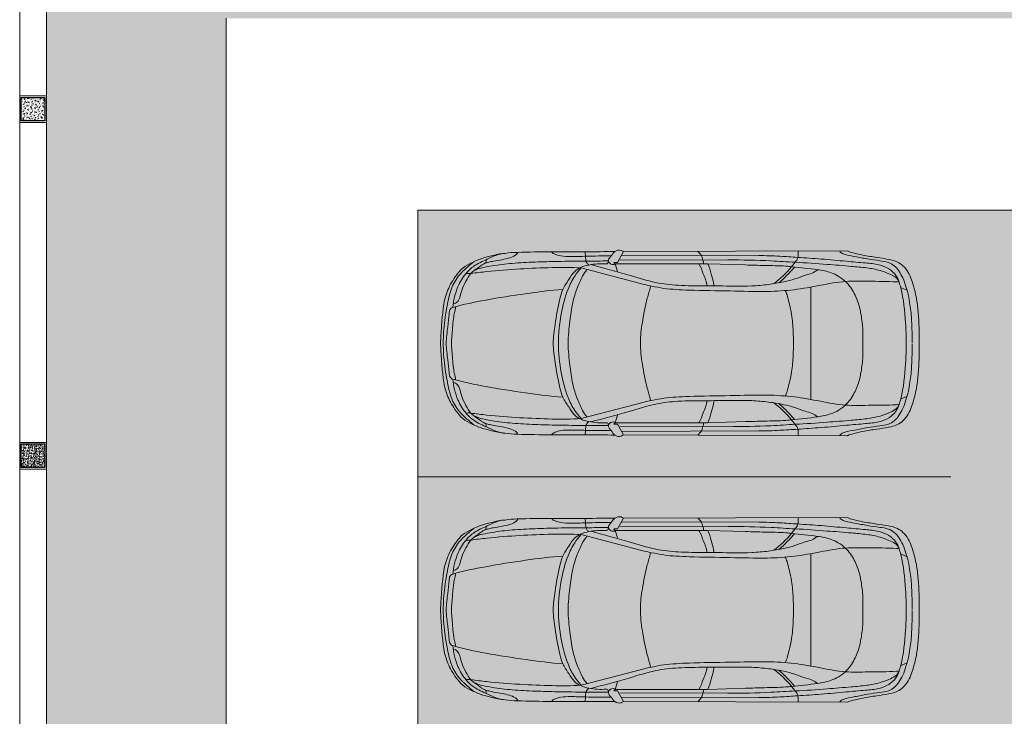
# Model space of a CAD drawing. Header units: millimetres. Extents: x -1567 to 968, y -503 to 481.
# Tile 116 of 145: x -498.28 to -489.05, y -130.42 to -123.89. Entities that reach past the tile are written whole.
import ezdxf

# ---------------------------------------------------------------- set-up
doc = ezdxf.new("R2010")
doc.units = ezdxf.units.MM
doc.linetypes.add('HIDDEN', pattern=[0.375, 0.25, -0.125])
doc.layers.get('0').update_dxf_attribs({"lineweight": 0})
for name, color, linetype, lineweight in [('.', 7, 'Continuous', 0), ('0_COLUMNA ACHURADO', 1, 'Continuous', 30), ('MOBILIARIOS', 157, 'Continuous', 0), ('vegetacion', 66, 'Continuous', 0)]:
    doc.layers.add(name, color=color, linetype=linetype, lineweight=lineweight)
doc.layers.add('250', color=250, linetype='Continuous')
doc.layers.add('251', color=251, linetype='Continuous')
doc.layers.add('Hatch Jardin', color=64, linetype='Continuous', lineweight=0, true_color=0x729900)

# ---------------------------------------------------------------- blocks, each defined once
blk = doc.blocks.new('AUTO')
at = {"layer": 'MOBILIARIOS'}
for p, q in [((1286.412, 1356.3431), (1284.3092, 1356.3505)), ((1286.4265, 1356.31), (1285.1417, 1356.3063)), ((1286.4664, 1356.2426), (1286.412, 1356.3431)), ((1285.623, 1356.2291), (1285.2647, 1356.2181)), ((1286.4446, 1356.2622), (1285.4312, 1356.2659)), ((1286.488, 1356.2291), (1285.623, 1356.2291)), ((1286.809, 1356.1903), (1286.2165, 1356.0355)), ((1286.5012, 1356.2426), (1286.4664, 1356.2426)), ((1286.4664, 1356.1586), (1286.488, 1356.2291)), ((1286.488, 1356.2291), (1286.5012, 1356.2426)), ((1283.8111, 1356.0086), (1283.7491, 1355.981)), ((1284.6518, 1356.0117), (1284.6517, 1355.4536)), ((1284.6518, 1354.9562), (1284.6517, 1355.5144)), ((1283.8111, 1354.9593), (1283.7491, 1354.9869)), ((1286.809, 1354.7776), (1286.2165, 1354.9325)), ((1286.4664, 1354.8093), (1286.488, 1354.7388)), ((1285.623, 1354.7388), (1285.2647, 1354.7498)), ((1286.4446, 1354.7057), (1285.4312, 1354.702)), ((1286.488, 1354.7388), (1285.623, 1354.7388)), ((1286.4664, 1354.7253), (1286.412, 1354.6248)), ((1286.5012, 1354.7253), (1286.4664, 1354.7253)), ((1286.488, 1354.7388), (1286.5012, 1354.7253)), ((1286.412, 1354.6248), (1284.3092, 1354.6174)), ((1286.4265, 1354.6579), (1285.1417, 1354.6616))]:
    blk.add_line(p, q, dxfattribs=at)
for points, knots in [([(1284.3092, 1356.3505), (1284.2932, 1356.3403), (1284.2435, 1356.3288), (1284.1531, 1356.3058), (1284.0413, 1356.291), (1283.9326, 1356.2733), (1283.8457, 1356.2549), (1283.7824, 1356.2087), (1283.7363, 1356.1509), (1283.6989, 1356.0593), (1283.6685, 1355.9472), (1283.6507, 1355.844), (1283.648, 1355.7857), (1283.647, 1355.7721)], [0, 0, 0, 0, 0.056668, 0.14946, 0.28161, 0.392935, 0.481686, 0.542967, 0.622845, 0.69797, 0.833643, 0.965665, 1.00577, 1.00577, 1.00577, 1.00577]), ([(1284.381, 1356.3474), (1284.3779, 1356.3407), (1284.3622, 1356.3277), (1284.3149, 1356.3092), (1284.2317, 1356.2972), (1284.1235, 1356.2738), (1284.0184, 1356.2593), (1283.9306, 1356.2489), (1283.8677, 1356.2138), (1283.8243, 1356.1603), (1283.7865, 1356.0944), (1283.7611, 1356.0182), (1283.7368, 1355.9349), (1283.7284, 1355.8775), (1283.7245, 1355.8458)], [0, 0, 0, 0, 0.0219205, 0.0572122, 0.1522539, 0.2718866, 0.3894011, 0.4710097, 0.5346344, 0.5986698, 0.6733118, 0.758696, 0.8351341, 0.9293726, 0.9293726, 0.9293726, 0.9293726]), ([(1285.1417, 1356.3063), (1285.0754, 1356.3062), (1284.9543, 1356.3018), (1284.7589, 1356.2882), (1284.5511, 1356.2749), (1284.3382, 1356.2542), (1284.1584, 1356.2387), (1284.0225, 1356.2273), (1283.9228, 1356.1887), (1283.8546, 1356.1301), (1283.8258, 1356.0626), (1283.7846, 1355.9159), (1283.7645, 1355.7218), (1283.7589, 1355.5474), (1283.7589, 1355.484)], [0, 0, 0, 0, 0.198873, 0.363323, 0.587433, 0.823543, 1.004622, 1.129816, 1.230113, 1.320655, 1.388577, 1.443334, 1.771447, 1.958652, 1.958652, 1.958652, 1.958652]), ([(1284.7699, 1356.35), (1284.7715, 1356.3298), (1284.7656, 1356.2888), (1284.8023, 1356.2421), (1284.871, 1356.1548), (1284.9393, 1356.0868), (1285.0012, 1356.0427)], [0, 0, 0, 0, 0.0597371, 0.1139981, 0.1672498, 0.3938869, 0.3938869, 0.3938869, 0.3938869]), ([(1285.7117, 1356.3456), (1285.7014, 1356.3338), (1285.6791, 1356.3094), (1285.6652, 1356.2682), (1285.6583, 1356.2396), (1285.6584, 1356.2267)], [1.808086, 1.808086, 1.808086, 1.808086, 2.918874, 4.131288, 5.10151, 5.10151, 5.10151, 5.10151]), ([(1286.412, 1356.3431), (1286.4187, 1356.3482), (1286.4431, 1356.3636), (1286.4977, 1356.3518), (1286.5208, 1356.3021), (1286.5647, 1356.2629), (1286.5322, 1356.2208), (1286.4985, 1356.2188), (1286.488, 1356.2291)], [0, 0, 0, 0, 0.024864, 0.0846267, 0.1362471, 0.1900683, 0.2245199, 0.2681841, 0.2681841, 0.2681841, 0.2681841]), ([(1287.5218, 1356.3263), (1287.4842, 1356.3339), (1287.3379, 1356.3398), (1287.087, 1356.3427), (1286.7819, 1356.3405), (1286.5844, 1356.3437), (1286.4926, 1356.3442)], [0, 0, 0, 0, 0.114897, 0.437061, 0.754269, 1.029686, 1.029686, 1.029686, 1.029686]), ([(1287.0827, 1356.3397), (1287.0778, 1356.3284), (1287.0454, 1356.3147), (1286.9877, 1356.2982), (1286.8887, 1356.2962), (1286.7317, 1356.3019), (1286.6047, 1356.303), (1286.5249, 1356.3033)], [0, 0, 0, 0, 0.0364992, 0.0923739, 0.1867837, 0.3273982, 0.5667068, 0.5667068, 0.5667068, 0.5667068]), ([(1286.7695, 1356.3428), (1286.7693, 1356.3234), (1286.7663, 1356.2893), (1286.7624, 1356.2411), (1286.743, 1356.2241), (1286.7354, 1356.2178)], [0, 0, 0, 0, 1.462159, 2.651105, 3.386321, 3.386321, 3.386321, 3.386321]), ([(1287.4037, 1356.3371), (1287.4055, 1356.3255), (1287.4319, 1356.3005), (1287.4833, 1356.2824), (1287.5528, 1356.266), (1287.6179, 1356.2576), (1287.6712, 1356.2453), (1287.6977, 1356.2379), (1287.7095, 1356.2347)], [0, 0, 0, 0, 0.034703, 0.0959761, 0.1659336, 0.2471559, 0.2929944, 0.3295918, 0.3295918, 0.3295918, 0.3295918]), ([(1288.1264, 1355.484), (1288.1264, 1355.5383), (1288.1108, 1355.6992), (1288.1008, 1355.9203), (1288.0056, 1356.087), (1287.9372, 1356.1795), (1287.8529, 1356.2336), (1287.7564, 1356.2769), (1287.6433, 1356.3053), (1287.565, 1356.3255), (1287.5218, 1356.3263)], [0, 0, 0, 0, 0.16039, 0.479033, 0.632967, 0.722015, 0.817474, 0.927562, 1.03733, 1.167094, 1.167094, 1.167094, 1.167094]), ([(1287.5218, 1356.3263), (1287.5808, 1356.3251), (1287.6779, 1356.2752), (1287.8056, 1356.2212), (1287.9009, 1356.1318), (1287.9791, 1356.0011), (1288.0046, 1355.8858), (1288.0127, 1355.8193)], [0, 0, 0, 0, 0.1772572, 0.3124951, 0.4151678, 0.5597243, 0.7575412, 0.7575412, 0.7575412, 0.7575412]), ([(1284.4998, 1356.2226), (1284.4239, 1356.2197), (1284.3001, 1356.2074), (1284.1349, 1356.1938), (1284.0147, 1356.173), (1283.9141, 1356.1333), (1283.8359, 1356.0986), (1283.8256, 1356.0581)], [0, 0, 0, 0, 0.2277977, 0.3719478, 0.4996814, 0.5863441, 0.709615, 0.709615, 0.709615, 0.709615]), ([(1285.2647, 1356.2181), (1285.2053, 1356.2179), (1285.0792, 1356.2114), (1284.935, 1356.2126), (1284.7698, 1356.1947), (1284.628, 1356.1812), (1284.5031, 1356.16), (1284.4623, 1356.1438)], [0, 0, 0, 0, 0.1783018, 0.3787173, 0.431954, 0.6762374, 0.8077184, 0.8077184, 0.8077184, 0.8077184]), ([(1285.4312, 1356.2659), (1285.2964, 1356.2658), (1285.0852, 1356.262), (1284.775, 1356.2413), (1284.5989, 1356.2338), (1284.4998, 1356.2226)], [0, 0, 0, 0, 0.4042759, 0.6333827, 0.9326252, 0.9326252, 0.9326252, 0.9326252]), ([(1284.5904, 1356.1737), (1284.6063, 1356.1614), (1284.642, 1356.1367), (1284.7182, 1356.1215), (1284.8029, 1356.0837), (1284.9185, 1356.0556), (1285.0538, 1356.0328), (1285.2595, 1356.0152), (1285.4999, 1356.0235), (1285.7296, 1356.0214), (1285.9255, 1356.0275), (1286.125, 1356.0488), (1286.3942, 1356.1365), (1286.5984, 1356.1895), (1286.7189, 1356.2213)], [0, 0, 0, 0, 0.05975, 0.126928, 0.230034, 0.336675, 0.482225, 0.641324, 0.954906, 1.203173, 1.330375, 1.542773, 1.802261, 2.175545, 2.175545, 2.175545, 2.175545]), ([(1284.8073, 1356.1977), (1284.823, 1356.1787), (1284.8695, 1356.1273), (1284.9197, 1356.0778), (1284.9549, 1356.0501)], [0, 0, 0, 0, 1.868162, 5.271297, 5.271297, 5.271297, 5.271297]), ([(1285.6186, 1356.229), (1285.6054, 1356.1983), (1285.5897, 1356.1377), (1285.5668, 1356.069), (1285.5631, 1356.0312), (1285.5625, 1356.022)], [0, 0, 0, 0, 2.528586, 4.711885, 5.408215, 5.408215, 5.408215, 5.408215]), ([(1285.7023, 1356.2293), (1285.6849, 1356.2004), (1285.6621, 1356.1295), (1285.631, 1356.0615), (1285.6248, 1356.0219)], [0, 0, 0, 0, 0.1000351, 0.2184418, 0.2184418, 0.2184418, 0.2184418]), ([(1287.8027, 1356.1681), (1287.7816, 1356.1824), (1287.726, 1356.1957), (1287.6104, 1356.2174), (1287.4461, 1356.2364), (1287.241, 1356.2463), (1287.0096, 1356.2528), (1286.7802, 1356.2548), (1286.6217, 1356.2553), (1286.5524, 1356.2562)], [0, 0, 0, 0, 0.076148, 0.165903, 0.355672, 0.569871, 0.782325, 1.050047, 1.257936, 1.257936, 1.257936, 1.257936]), ([(1286.5524, 1356.2562), (1286.5535, 1356.2486), (1286.5523, 1356.2326), (1286.5665, 1356.2293), (1286.5712, 1356.2284)], [0, 0, 0, 0, 0.02274132, 0.03717479, 0.03717479, 0.03717479, 0.03717479]), ([(1286.5712, 1356.2284), (1286.5986, 1356.2284), (1286.6538, 1356.231), (1286.7337, 1356.2194), (1286.8079, 1356.2016), (1286.877, 1356.1561), (1286.925, 1356.0773), (1286.9835, 1355.9963), (1287.0216, 1355.851), (1287.0503, 1355.6829), (1287.07, 1355.543), (1287.07, 1355.484)], [0, 0, 0, 0, 0.082256, 0.165174, 0.241383, 0.30939, 0.405348, 0.511507, 0.603349, 0.843635, 1.017671, 1.017671, 1.017671, 1.017671]), ([(1286.809, 1356.1903), (1286.8986, 1356.1966), (1287.0904, 1356.1954), (1287.3852, 1356.1831), (1287.6403, 1356.1639), (1287.7931, 1356.1449), (1287.8431, 1356.139)], [0, 0, 0, 0, 0.269375, 0.574535, 0.885339, 1.036319, 1.036319, 1.036319, 1.036319]), ([(1286.809, 1356.1903), (1286.8298, 1356.1661), (1286.8784, 1356.1049), (1286.9488, 1355.961), (1287.0022, 1355.7479), (1287.0208, 1355.5755), (1287.0208, 1355.484)], [0, 0, 0, 0, 0.0947759, 0.2311242, 0.4700259, 0.7400315, 0.7400315, 0.7400315, 0.7400315]), ([(1287.6996, 1356.2673), (1287.6979, 1356.2571), (1287.6994, 1356.2355), (1287.7266, 1356.2272), (1287.7582, 1356.2045), (1287.7984, 1356.1752), (1287.8548, 1356.1345), (1287.8893, 1356.0625), (1287.9302, 1355.9873), (1287.9425, 1355.9254), (1287.9563, 1355.8902), (1287.9692, 1355.8648), (1287.993, 1355.855), (1288.0078, 1355.8535)], [0, 0, 0, 0, 0.0304541, 0.0502818, 0.0786089, 0.1479133, 0.1986294, 0.2831705, 0.3780326, 0.4523267, 0.4667809, 0.4902599, 0.5347198, 0.5347198, 0.5347198, 0.5347198]), ([(1287.8157, 1356.2479), (1287.8439, 1356.2243), (1287.8963, 1356.1805), (1287.9776, 1356.0968), (1288.0415, 1355.9719), (1288.0664, 1355.8296), (1288.0938, 1355.6649), (1288.1012, 1355.5554), (1288.1012, 1355.484)], [0, 0, 0, 0, 0.1095129, 0.2035347, 0.3452507, 0.5161382, 0.6275464, 0.8383798, 0.8383798, 0.8383798, 0.8383798]), ([(1284.4623, 1356.1438), (1284.4393, 1356.1366), (1284.3916, 1356.1129), (1284.3097, 1356.0554), (1284.2423, 1355.9535), (1284.2012, 1355.8505), (1284.189, 1355.7876), (1284.186, 1355.7682)], [0, 0, 0, 0, 0.0720749, 0.1581284, 0.2958089, 0.4262456, 0.4842292, 0.4842292, 0.4842292, 0.4842292]), ([(1286.7536, 1356.1737), (1286.7691, 1356.1556), (1286.8047, 1356.1006), (1286.8494, 1355.9963), (1286.8936, 1355.8548), (1286.9152, 1355.68), (1286.9296, 1355.553), (1286.9296, 1355.484)], [0, 0, 0, 0, 0.0708922, 0.1925846, 0.3348457, 0.5072814, 0.7109928, 0.7109928, 0.7109928, 0.7109928]), ([(1286.2165, 1356.0355), (1286.1929, 1356.0293), (1286.1308, 1356.0181), (1286.032, 1355.9963), (1285.9145, 1355.9877), (1285.7074, 1355.9775), (1285.4217, 1355.9771), (1285.0936, 1355.9647), (1284.8102, 1355.9815), (1284.5676, 1356.0265), (1284.3373, 1356.0722), (1284.0975, 1356.0635), (1283.9301, 1356.0658), (1283.8336, 1356.0585), (1283.8256, 1356.0581)], [0, 0, 0, 0, 0.073325, 0.188896, 0.303039, 0.425821, 0.811242, 1.159737, 1.41058, 1.660623, 1.899627, 2.11145, 2.377727, 2.401703, 2.401703, 2.401703, 2.401703]), ([(1286.1568, 1356.0178), (1286.1659, 1355.9804), (1286.1995, 1355.8697), (1286.2334, 1355.6947), (1286.2521, 1355.5556), (1286.2521, 1355.4929)], [0, 0, 0, 0, 0.1139079, 0.3411539, 0.5260188, 0.5260188, 0.5260188, 0.5260188]), ([(1284.8948, 1355.9788), (1284.8855, 1355.9668), (1284.8732, 1355.9263), (1284.8545, 1355.8513), (1284.8284, 1355.7385), (1284.818, 1355.6115), (1284.8159, 1355.5216), (1284.8154, 1355.484)], [0, 0, 0, 0, 0.0451009, 0.1211996, 0.2308505, 0.385263, 0.4962083, 0.4962083, 0.4962083, 0.4962083]), ([(1288.0127, 1355.8193), (1287.9111, 1355.8492), (1287.6832, 1355.8955), (1287.3384, 1355.9493), (1287.0968, 1355.9813), (1286.98, 1355.9891)], [0, 0, 0, 0, 0.317374, 0.69576, 1.04714, 1.04714, 1.04714, 1.04714]), ([(1283.7245, 1355.8458), (1283.7144, 1355.7959), (1283.7048, 1355.6763), (1283.7023, 1355.5571), (1283.7023, 1355.4886)], [0, 0, 0, 0, 0.1502861, 0.3522699, 0.3522699, 0.3522699, 0.3522699]), ([(1287.9909, 1355.8237), (1287.9873, 1355.8224), (1287.9879, 1355.8039), (1287.9938, 1355.7789), (1288.0076, 1355.7225), (1288.0108, 1355.6695), (1288.0174, 1355.5851), (1288.024, 1355.5307), (1288.024, 1355.484)], [0, 0, 0, 0, 0.0114788, 0.0403472, 0.0875838, 0.1755608, 0.1991501, 0.3369659, 0.3369659, 0.3369659, 0.3369659]), ([(1288.0127, 1355.8193), (1288.0231, 1355.8176), (1288.0428, 1355.7982), (1288.0499, 1355.7328), (1288.0581, 1355.6279), (1288.073, 1355.5356), (1288.073, 1355.484)], [0, 0, 0, 0, 0.0314754, 0.0702057, 0.1915753, 0.3439346, 0.3439346, 0.3439346, 0.3439346]), ([(1284.186, 1355.7682), (1284.1765, 1355.7216), (1284.162, 1355.627), (1284.1659, 1355.5316), (1284.1666, 1355.484)], [0, 0, 0, 0, 0.140379, 0.2808468, 0.2808468, 0.2808468, 0.2808468]), ([(1283.7245, 1355.1221), (1283.7144, 1355.172), (1283.7048, 1355.2916), (1283.7023, 1355.4109), (1283.7023, 1355.4793)], [0, 0, 0, 0, 0.1502861, 0.3522699, 0.3522699, 0.3522699, 0.3522699]), ([(1285.1417, 1354.6616), (1285.0754, 1354.6617), (1284.9543, 1354.6661), (1284.7589, 1354.6798), (1284.5511, 1354.6931), (1284.3382, 1354.7137), (1284.1584, 1354.7293), (1284.0225, 1354.7406), (1283.9228, 1354.7792), (1283.8546, 1354.8379), (1283.8258, 1354.9053), (1283.7846, 1355.0521), (1283.7645, 1355.2461), (1283.7589, 1355.4205), (1283.7589, 1355.484)], [0, 0, 0, 0, 0.198873, 0.363323, 0.587433, 0.823543, 1.004622, 1.129816, 1.230113, 1.320655, 1.388577, 1.443334, 1.771447, 1.958652, 1.958652, 1.958652, 1.958652]), ([(1284.186, 1355.1997), (1284.1765, 1355.2463), (1284.162, 1355.3409), (1284.1659, 1355.4363), (1284.1666, 1355.484)], [0, 0, 0, 0, 0.140379, 0.2808468, 0.2808468, 0.2808468, 0.2808468]), ([(1284.8948, 1354.9891), (1284.8855, 1355.0011), (1284.8732, 1355.0416), (1284.8545, 1355.1166), (1284.8284, 1355.2294), (1284.818, 1355.3564), (1284.8159, 1355.4464), (1284.8154, 1355.484)], [0, 0, 0, 0, 0.0451009, 0.1211996, 0.2308505, 0.385263, 0.4962083, 0.4962083, 0.4962083, 0.4962083]), ([(1286.1568, 1354.9501), (1286.1659, 1354.9876), (1286.1994, 1355.0982), (1286.2354, 1355.279), (1286.2521, 1355.4243), (1286.2521, 1355.4929)], [0, 0, 0, 0, 0.1139079, 0.3411539, 0.543502, 0.543502, 0.543502, 0.543502]), ([(1286.5712, 1354.7395), (1286.5986, 1354.7395), (1286.6538, 1354.7369), (1286.7337, 1354.7486), (1286.8079, 1354.7663), (1286.877, 1354.8119), (1286.925, 1354.8906), (1286.9835, 1354.9716), (1287.0216, 1355.117), (1287.0503, 1355.285), (1287.07, 1355.425), (1287.07, 1355.484)], [0, 0, 0, 0, 0.082256, 0.165174, 0.241383, 0.30939, 0.405348, 0.511507, 0.603349, 0.843635, 1.017671, 1.017671, 1.017671, 1.017671]), ([(1286.7536, 1354.7942), (1286.7691, 1354.8124), (1286.8047, 1354.8673), (1286.8494, 1354.9716), (1286.8936, 1355.1132), (1286.9152, 1355.2879), (1286.9296, 1355.4149), (1286.9296, 1355.484)], [0, 0, 0, 0, 0.0708922, 0.1925846, 0.3348457, 0.5072814, 0.7109928, 0.7109928, 0.7109928, 0.7109928]), ([(1286.809, 1354.7776), (1286.8298, 1354.8018), (1286.8784, 1354.863), (1286.9488, 1355.0069), (1287.0022, 1355.22), (1287.0208, 1355.3924), (1287.0208, 1355.484)], [0, 0, 0, 0, 0.0947759, 0.2311242, 0.4700259, 0.7400315, 0.7400315, 0.7400315, 0.7400315]), ([(1288.1264, 1355.484), (1288.1264, 1355.4296), (1288.1108, 1355.2687), (1288.1008, 1355.0476), (1288.0056, 1354.8809), (1287.9372, 1354.7884), (1287.8529, 1354.7343), (1287.7564, 1354.691), (1287.6433, 1354.6626), (1287.565, 1354.6424), (1287.5218, 1354.6416)], [0, 0, 0, 0, 0.16039, 0.479033, 0.632967, 0.722015, 0.817474, 0.927562, 1.03733, 1.167094, 1.167094, 1.167094, 1.167094]), ([(1287.8157, 1354.7201), (1287.8439, 1354.7436), (1287.8963, 1354.7875), (1287.9776, 1354.8711), (1288.0415, 1354.996), (1288.0664, 1355.1383), (1288.0938, 1355.303), (1288.1012, 1355.4125), (1288.1012, 1355.484)], [0, 0, 0, 0, 0.1095129, 0.2035347, 0.3452507, 0.5161382, 0.6275464, 0.8383798, 0.8383798, 0.8383798, 0.8383798]), ([(1287.9909, 1355.1442), (1287.9873, 1355.1455), (1287.9879, 1355.164), (1287.9938, 1355.189), (1288.0076, 1355.2455), (1288.0108, 1355.2984), (1288.0174, 1355.3828), (1288.024, 1355.4372), (1288.024, 1355.484)], [0, 0, 0, 0, 0.0114788, 0.0403472, 0.0875838, 0.1755608, 0.1991501, 0.3369659, 0.3369659, 0.3369659, 0.3369659]), ([(1288.0127, 1355.1487), (1288.0231, 1355.1503), (1288.0428, 1355.1697), (1288.0499, 1355.2351), (1288.0581, 1355.34), (1288.073, 1355.4323), (1288.073, 1355.484)], [0, 0, 0, 0, 0.0314754, 0.0702057, 0.1915753, 0.3439346, 0.3439346, 0.3439346, 0.3439346]), ([(1284.3092, 1354.6174), (1284.2932, 1354.6276), (1284.2435, 1354.6391), (1284.1531, 1354.6621), (1284.0413, 1354.6769), (1283.9326, 1354.6946), (1283.8457, 1354.713), (1283.7824, 1354.7592), (1283.7363, 1354.817), (1283.6989, 1354.9086), (1283.6685, 1355.0207), (1283.6507, 1355.1239), (1283.648, 1355.1822), (1283.647, 1355.1958)], [0, 0, 0, 0, 0.056668, 0.14946, 0.28161, 0.392935, 0.481686, 0.542967, 0.622845, 0.69797, 0.833643, 0.965665, 1.00577, 1.00577, 1.00577, 1.00577]), ([(1284.4623, 1354.8241), (1284.4393, 1354.8313), (1284.3916, 1354.855), (1284.3097, 1354.9126), (1284.2423, 1355.0144), (1284.2012, 1355.1175), (1284.189, 1355.1803), (1284.186, 1355.1997)], [0, 0, 0, 0, 0.0720749, 0.1581284, 0.2958089, 0.4262456, 0.4842292, 0.4842292, 0.4842292, 0.4842292]), ([(1284.381, 1354.6206), (1284.3779, 1354.6273), (1284.3622, 1354.6402), (1284.3149, 1354.6587), (1284.2317, 1354.6707), (1284.1235, 1354.6942), (1284.0184, 1354.7086), (1283.9306, 1354.719), (1283.8677, 1354.7541), (1283.8243, 1354.8076), (1283.7865, 1354.8735), (1283.7611, 1354.9497), (1283.7368, 1355.033), (1283.7284, 1355.0904), (1283.7245, 1355.1221)], [0, 0, 0, 0, 0.0219205, 0.0572122, 0.1522539, 0.2718866, 0.3894011, 0.4710097, 0.5346344, 0.5986698, 0.6733118, 0.758696, 0.8351341, 0.9293726, 0.9293726, 0.9293726, 0.9293726]), ([(1288.0127, 1355.1487), (1287.9111, 1355.1187), (1287.6832, 1355.0725), (1287.3384, 1355.0187), (1287.0968, 1354.9866), (1286.98, 1354.9788)], [0, 0, 0, 0, 0.317374, 0.69576, 1.04714, 1.04714, 1.04714, 1.04714]), ([(1287.5218, 1354.6416), (1287.5808, 1354.6429), (1287.6779, 1354.6927), (1287.8056, 1354.7467), (1287.9009, 1354.8361), (1287.9791, 1354.9668), (1288.0046, 1355.0821), (1288.0127, 1355.1487)], [0, 0, 0, 0, 0.1772572, 0.3124951, 0.4151678, 0.5597243, 0.7575412, 0.7575412, 0.7575412, 0.7575412]), ([(1287.6996, 1354.7006), (1287.6979, 1354.7108), (1287.6994, 1354.7324), (1287.7266, 1354.7407), (1287.7582, 1354.7634), (1287.7984, 1354.7928), (1287.8548, 1354.8334), (1287.8893, 1354.9055), (1287.9302, 1354.9807), (1287.9425, 1355.0425), (1287.9563, 1355.0777), (1287.9692, 1355.1031), (1287.993, 1355.113), (1288.0078, 1355.1145)], [0, 0, 0, 0, 0.0304541, 0.0502818, 0.0786089, 0.1479133, 0.1986294, 0.2831705, 0.3780326, 0.4523267, 0.4667809, 0.4902599, 0.5347198, 0.5347198, 0.5347198, 0.5347198]), ([(1286.2165, 1354.9325), (1286.1929, 1354.9386), (1286.1308, 1354.9498), (1286.032, 1354.9716), (1285.9145, 1354.9802), (1285.7074, 1354.9904), (1285.4217, 1354.9909), (1285.0936, 1355.0032), (1284.8102, 1354.9864), (1284.5676, 1354.9415), (1284.3373, 1354.8957), (1284.0975, 1354.9045), (1283.9301, 1354.9021), (1283.8336, 1354.9094), (1283.8256, 1354.9098)], [0, 0, 0, 0, 0.073325, 0.188896, 0.303039, 0.425821, 0.811242, 1.159737, 1.41058, 1.660623, 1.899627, 2.11145, 2.377727, 2.401703, 2.401703, 2.401703, 2.401703]), ([(1284.4998, 1354.7453), (1284.4239, 1354.7483), (1284.3001, 1354.7605), (1284.1349, 1354.7741), (1284.0147, 1354.7949), (1283.9141, 1354.8347), (1283.8359, 1354.8693), (1283.8256, 1354.9098)], [0, 0, 0, 0, 0.2277977, 0.3719478, 0.4996814, 0.5863441, 0.709615, 0.709615, 0.709615, 0.709615]), ([(1284.5904, 1354.7942), (1284.6063, 1354.8065), (1284.642, 1354.8312), (1284.7182, 1354.8464), (1284.8029, 1354.8843), (1284.9185, 1354.9123), (1285.0538, 1354.9351), (1285.2595, 1354.9527), (1285.4999, 1354.9444), (1285.7296, 1354.9465), (1285.9255, 1354.9405), (1286.125, 1354.9192), (1286.3942, 1354.8314), (1286.5984, 1354.7784), (1286.7189, 1354.7466)], [0, 0, 0, 0, 0.05975, 0.126928, 0.230034, 0.336675, 0.482225, 0.641324, 0.954906, 1.203173, 1.330375, 1.542773, 1.802261, 2.175545, 2.175545, 2.175545, 2.175545]), ([(1284.7699, 1354.6179), (1284.7715, 1354.6381), (1284.7656, 1354.6791), (1284.8023, 1354.7258), (1284.871, 1354.8131), (1284.9393, 1354.8811), (1285.0012, 1354.9252)], [0, 0, 0, 0, 0.0597371, 0.1139981, 0.1672498, 0.3938869, 0.3938869, 0.3938869, 0.3938869]), ([(1284.8073, 1354.7703), (1284.823, 1354.7892), (1284.8695, 1354.8406), (1284.9197, 1354.8901), (1284.9549, 1354.9178)], [0, 0, 0, 0, 1.868162, 5.271297, 5.271297, 5.271297, 5.271297]), ([(1285.6186, 1354.7389), (1285.6054, 1354.7697), (1285.5897, 1354.8303), (1285.5668, 1354.8989), (1285.5631, 1354.9367), (1285.5625, 1354.9459)], [0, 0, 0, 0, 2.528586, 4.711885, 5.408215, 5.408215, 5.408215, 5.408215]), ([(1285.7023, 1354.7386), (1285.6849, 1354.7675), (1285.6621, 1354.8384), (1285.631, 1354.9064), (1285.6248, 1354.9461)], [0, 0, 0, 0, 0.1000351, 0.2184418, 0.2184418, 0.2184418, 0.2184418]), ([(1285.2647, 1354.7498), (1285.2053, 1354.75), (1285.0792, 1354.7566), (1284.935, 1354.7554), (1284.7698, 1354.7732), (1284.628, 1354.7867), (1284.5031, 1354.8079), (1284.4623, 1354.8241)], [0, 0, 0, 0, 0.1783018, 0.3787173, 0.431954, 0.6762374, 0.8077184, 0.8077184, 0.8077184, 0.8077184]), ([(1287.8027, 1354.7998), (1287.7816, 1354.7855), (1287.726, 1354.7723), (1287.6104, 1354.7505), (1287.4461, 1354.7316), (1287.241, 1354.7216), (1287.0096, 1354.7151), (1286.7802, 1354.7131), (1286.6217, 1354.7126), (1286.5524, 1354.7117)], [0, 0, 0, 0, 0.076148, 0.165903, 0.355672, 0.569871, 0.782325, 1.050047, 1.257936, 1.257936, 1.257936, 1.257936]), ([(1286.809, 1354.7776), (1286.8986, 1354.7713), (1287.0904, 1354.7725), (1287.3852, 1354.7848), (1287.6403, 1354.804), (1287.7931, 1354.823), (1287.8431, 1354.8289)], [0, 0, 0, 0, 0.269375, 0.574535, 0.885339, 1.036319, 1.036319, 1.036319, 1.036319]), ([(1285.4312, 1354.702), (1285.2964, 1354.7021), (1285.0852, 1354.7059), (1284.775, 1354.7267), (1284.5989, 1354.7341), (1284.4998, 1354.7453)], [0, 0, 0, 0, 0.4042759, 0.6333827, 0.9326252, 0.9326252, 0.9326252, 0.9326252]), ([(1285.7117, 1354.6224), (1285.7014, 1354.6341), (1285.6791, 1354.6585), (1285.6652, 1354.6997), (1285.6583, 1354.7284), (1285.6584, 1354.7412)], [1.808086, 1.808086, 1.808086, 1.808086, 2.918874, 4.131288, 5.10151, 5.10151, 5.10151, 5.10151]), ([(1286.412, 1354.6248), (1286.4187, 1354.6197), (1286.4431, 1354.6043), (1286.4977, 1354.6161), (1286.5208, 1354.6658), (1286.5647, 1354.705), (1286.5322, 1354.7471), (1286.4985, 1354.7491), (1286.488, 1354.7388)], [0, 0, 0, 0, 0.024864, 0.0846267, 0.1362471, 0.1900683, 0.2245199, 0.2681841, 0.2681841, 0.2681841, 0.2681841]), ([(1286.5524, 1354.7117), (1286.5535, 1354.7193), (1286.5523, 1354.7354), (1286.5665, 1354.7386), (1286.5712, 1354.7395)], [0, 0, 0, 0, 0.02274132, 0.03717479, 0.03717479, 0.03717479, 0.03717479]), ([(1286.7695, 1354.6251), (1286.7693, 1354.6445), (1286.7663, 1354.6786), (1286.7624, 1354.7269), (1286.743, 1354.7438), (1286.7354, 1354.7501)], [0, 0, 0, 0, 1.462159, 2.651105, 3.386321, 3.386321, 3.386321, 3.386321]), ([(1287.4037, 1354.6308), (1287.4055, 1354.6424), (1287.4319, 1354.6674), (1287.4833, 1354.6856), (1287.5528, 1354.702), (1287.6179, 1354.7103), (1287.6712, 1354.7226), (1287.6977, 1354.73), (1287.7095, 1354.7332)], [0, 0, 0, 0, 0.034703, 0.0959761, 0.1659336, 0.2471559, 0.2929944, 0.3295918, 0.3295918, 0.3295918, 0.3295918]), ([(1287.5218, 1354.6416), (1287.4842, 1354.634), (1287.3379, 1354.6281), (1287.087, 1354.6252), (1286.7819, 1354.6274), (1286.5844, 1354.6242), (1286.4926, 1354.6237)], [0, 0, 0, 0, 0.114897, 0.437061, 0.754269, 1.029686, 1.029686, 1.029686, 1.029686]), ([(1287.0827, 1354.6282), (1287.0778, 1354.6395), (1287.0454, 1354.6532), (1286.9877, 1354.6698), (1286.8887, 1354.6718), (1286.7317, 1354.666), (1286.6047, 1354.6649), (1286.5249, 1354.6646)], [0, 0, 0, 0, 0.0364992, 0.0923739, 0.1867837, 0.3273982, 0.5667068, 0.5667068, 0.5667068, 0.5667068])]:
    blk.add_open_spline(points, degree=3, knots=knots, dxfattribs=at)
for points in [[(1287.8431, 1356.139), (1287.8586, 1356.1352), (1287.875, 1356.1381), (1287.8909, 1356.139)], [(1283.647, 1355.7721), (1283.6353, 1355.6768), (1283.6384, 1355.5801), (1283.6384, 1355.484)], [(1283.647, 1355.1958), (1283.6353, 1355.2911), (1283.6384, 1355.3879), (1283.6384, 1355.484)], [(1287.8431, 1354.8289), (1287.8586, 1354.8327), (1287.875, 1354.8298), (1287.8909, 1354.8289)]]:
    blk.add_open_spline(points, degree=3, dxfattribs=at)
blk = doc.blocks.new('NO')
at = {"lineweight": 0, "true_color": 0x4f743e}
h = blk.add_hatch(dxfattribs=at)
h.set_pattern_fill('ANSI31', color=87, scale=0.05, style=0)
h.paths.add_polyline_path([(4.155, 2.06), (5.053, 1.943), (4.702, 2.177), (3.921, 2.294), (4.194, 2.449), (4.585, 2.488), (4.35, 2.683), (3.882, 2.332), (3.843, 2.878), (3.609, 2.917), (3.62, 2.591), (3.4, 2.928), (3.18, 3.112), (2.989, 3.353), (3.102, 3.462), (3.723, 3.616), (3.224, 3.88), (2.79, 3.384), (2.79, 4.086), (2.673, 4.28), (2.595, 4.047), (2.634, 3.657), (2.478, 3.852), (2.283, 3.852), (2.088, 4.163), (2.322, 4.475), (2.127, 4.631), (1.424, 4.592), (1.541, 4.826), (1.385, 4.982), (1.19, 4.709), (1.19, 5.293), (0.839, 5.176), (1.19, 4.592), (0.02, 5.215), (-0.331, 4.982), (-0.682, 5.176), (-1.307, 4.826), (-1.073, 5.059), (-0.877, 5.527), (-1.19, 5.176), (-1.385, 4.865), (-1.697, 5.137), (-1.814, 5.02), (-1.385, 4.787), (-1.853, 4.631), (-2.165, 4.787), (-2.867, 4.28), (-2.633, 4.709), (-2.906, 4.748), (-3.023, 4.047), (-3.042, 4.084), (-3.648, 4.047), (-3.96, 3.735), (-3.374, 3.93), (-2.906, 3.813), (-3.14, 3.696), (-2.75, 3.112), (-3.335, 3.54), (-3.491, 3.228), (-4.194, 3.151), (-4.272, 2.839), (-4.311, 2.488), (-4.506, 2.761), (-4.896, 2.761), (-4.974, 2.605), (-4.428, 2.449), (-4.779, 2.255), (-4.701, 1.865), (-4.545, 1.67), (-4.584, 1.475), (-4.818, 1.086), (-5.13, 1.475), (-5.442, 1.359), (-4.935, 0.93), (-5.52, 0.93), (-5.676, 0.735), (-4.818, 0.735), (-4.614, 0.286), (-4.978, 0.084), (-4.431, 0.123), (-4.275, -0.266), (-4.509, -0.773), (-4.861, -0.305), (-5.212, -0.422), (-4.822, -0.773), (-5.329, -0.656), (-5.524, -0.968), (-4.549, -0.968), (-4.939, -1.201), (-4.783, -1.474), (-4.353, -1.591), (-3.963, -1.903), (-3.885, -2.175), (-4.627, -2.175), (-4.822, -2.448), (-4.052, -2.407), (-4.002, -2.331), (-4.158, -3.188), (-3.924, -3.461), (-3.924, -3.11), (-3.69, -3.032), (-3.456, -3.422), (-3.183, -3.149), (-2.949, -3.344), (-3.066, -3.733), (-3.144, -3.928), (-1.935, -3.928), (-2.559, -4.668), (-2.325, -4.785), (-1.739, -3.85), (-1.661, -4.552), (-1.193, -4.571), (-1.388, -4.98), (-0.925, -4.666), (-0.103, -4.684), (-0.253, -5.002), (0.67, -4.235), (1.216, -4.391), (0.982, -4.664), (1.372, -4.625), (1.762, -4.469), (1.45, -4.858), (1.567, -4.975), (1.918, -4.586), (2.347, -4.897), (2.464, -4.819), (2.113, -4.43), (2.855, -4.508), (2.816, -4.196), (2.581, -4.079), (2.738, -3.807), (3.128, -3.729), (3.401, -3.378), (3.518, -3.729), (3.635, -3.495), (3.557, -3.105), (3.908, -3.339), (3.947, -3.105), (3.44, -2.794), (3.947, -2.248), (4.493, -2.638), (4.493, -2.404), (4.064, -2.248), (5.078, -1.976), (5, -1.742), (4.571, -1.976), (4.844, -1.547), (4.61, -1.313), (4.532, -1.119), (5.078, -1.158), (5.078, -1.002), (4.532, -1.002), (5.039, -0.69), (4.811, -0.358), (4.722, -0.135), (5.124, -0.313), (5.101, 0.021), (5.404, 0.385), (5.014, 0.463), (5.326, 0.813), (5.053, 1.047), (4.897, 0.385), (4.897, 1.553), (4.546, 1.709)])
h.paths.add_polyline_path([(0.156, 2.092), (0.123, 1.976), (-0.12, 1.823), (-0.522, 1.665), (-0.521, 1.668), (-0.575, 1.66), (-0.841, 1.468), (-1.294, 1.542), (-1.087, 1.642), (-0.829, 1.622), (-0.575, 1.66), (-0.537, 1.688), (-0.545, 2.258), (-0.357, 2.363), (-0.518, 1.682)], flags=16)
h.paths.add_polyline_path([(0.473, 0.744), (0.282, 0.667), (0.311, 0.871)], flags=16)
h.paths.add_polyline_path([(0.478, 0.491), (0.536, 0.258), (0.305, 0.324)], flags=16)
h.paths.add_polyline_path([(0.416, -0.073), (0.578, -0.201), (0.387, -0.277)], flags=16)
h.paths.add_polyline_path([(0.583, -0.453), (0.641, -0.686), (0.41, -0.62)], flags=16)
h.paths.add_polyline_path([(0.445, -1.322), (0.838, -1.874), (0.836, -1.676), (0.463, -1.312), (0.445, -1.319)], flags=16)
h.paths.add_polyline_path([(-0.498, -0.541), (-0.585, -0.745), (-0.718, -0.567)], flags=16)
h.paths.add_polyline_path([(-0.936, -0.349), (-1.128, -0.426), (-1.098, -0.222)], flags=16)
h.paths.add_polyline_path([(-1.82, -0.461), (-1.815, -0.444), (-1.791, -0.513), (-1.383, -1.095), (-1.6, -1.051), (-1.791, -0.513), (-1.817, -0.475), (-1.824, -0.472), (-2.007, -1.058), (-2.104, -0.849), (-1.847, -0.481), (-1.848, -0.474), (-1.865, -0.457), (-2.35, -0.506), (-2.497, -0.341), (-1.871, -0.452), (-1.883, -0.441), (-2.484, -0.123), (-2.411, 0.06), (-1.883, -0.441), (-1.856, -0.455)], flags=16)
at = {"layer": '251', "lineweight": 0}
h = blk.add_hatch(dxfattribs=at)
h.set_pattern_fill('ANSI31', color=256, scale=0.08, style=0)
h.paths.add_polyline_path([(1.567, -4.975), (1.45, -4.858), (1.762, -4.469), (1.372, -4.625), (0.982, -4.664), (1.216, -4.391), (0.67, -4.235), (-0.253, -5.002), (-0.103, -4.684), (-0.925, -4.666), (-1.388, -4.98), (-1.193, -4.571), (-1.661, -4.552), (-1.739, -3.85), (-2.325, -4.785), (-2.559, -4.668), (-1.935, -3.928), (-3.144, -3.928), (-3.066, -3.733), (-2.949, -3.344), (-3.183, -3.149), (-3.456, -3.422), (-3.69, -3.032), (-3.924, -3.11), (-3.924, -3.461), (-4.158, -3.188), (-4.002, -2.331), (-4.509, -3.11), (-4.509, -2.799), (-4.08, -2.409), (-4.504, -2.431), (-4.529, -2.552), (-4.763, -2.941), (-5.075, -2.552), (-5.387, -2.669), (-4.88, -3.097), (-5.465, -3.097), (-5.621, -3.292), (-4.763, -3.292), (-4.568, -3.721), (-4.919, -3.915), (-4.373, -3.876), (-4.216, -4.266), (-4.451, -4.772), (-4.802, -4.305), (-5.153, -4.422), (-4.763, -4.772), (-5.27, -4.655), (-5.465, -4.967), (-4.49, -4.967), (-4.88, -5.201), (-4.724, -5.474), (-4.295, -5.59), (-3.904, -5.902), (-3.826, -6.175), (-4.568, -6.175), (-4.763, -6.447), (-4.021, -6.409), (-4.451, -6.798), (-4.451, -7.11), (-3.943, -6.331), (-4.099, -7.188), (-3.865, -7.46), (-3.865, -7.11), (-3.631, -7.032), (-3.397, -7.421), (-3.124, -7.149), (-2.89, -7.343), (-3.007, -7.733), (-3.085, -7.928), (-1.876, -7.928), (-2.5, -8.668), (-2.266, -8.785), (-1.681, -7.85), (-1.603, -8.551), (-1.135, -8.57), (-1.329, -8.98), (-0.866, -8.666), (-0.044, -8.684), (-0.194, -9.001), (0.729, -8.235), (1.275, -8.391), (1.041, -8.663), (1.431, -8.624), (1.821, -8.468), (1.509, -8.858), (1.626, -8.975), (1.977, -8.585), (2.406, -8.897), (2.523, -8.819), (2.172, -8.429), (2.914, -8.507), (2.875, -8.196), (2.64, -8.079), (2.796, -7.806), (3.187, -7.728), (3.46, -7.378), (3.577, -7.728), (3.694, -7.495), (3.616, -7.105), (3.967, -7.339), (4.006, -7.105), (3.499, -6.793), (4.006, -6.248), (4.552, -6.637), (4.552, -6.404), (4.123, -6.248), (5.137, -5.975), (5.059, -5.741), (4.63, -5.975), (4.903, -5.547), (4.669, -5.313), (4.591, -5.118), (5.137, -5.157), (5.137, -5.001), (4.591, -5.001), (5.098, -4.69), (4.87, -4.357), (4.78, -4.134), (5.182, -4.313), (5.16, -3.978), (5.463, -3.615), (5.073, -3.537), (5.385, -3.186), (5.112, -2.953), (4.956, -3.615), (4.956, -2.446), (4.604, -2.29), (4.444, -2.146), (4.064, -2.248), (4.493, -2.404), (4.493, -2.638), (3.947, -2.248), (3.44, -2.794), (3.947, -3.105), (3.908, -3.339), (3.557, -3.105), (3.635, -3.495), (3.518, -3.729), (3.401, -3.378), (3.128, -3.729), (2.738, -3.807), (2.581, -4.079), (2.816, -4.196), (2.855, -4.508), (2.113, -4.43), (2.464, -4.819), (2.347, -4.897), (1.918, -4.586)])
at = {"layer": '250', "lineweight": 0}
for points in [[(-4.623, 0.307), (-4.818, 0.735), (-5.676, 0.735), (-5.52, 0.93), (-4.935, 0.93), (-5.442, 1.359), (-5.13, 1.475), (-4.818, 1.086), (-4.584, 1.475), (-4.545, 1.67), (-4.701, 1.865), (-4.779, 2.255), (-4.428, 2.449), (-4.974, 2.605), (-4.896, 2.761), (-4.506, 2.761), (-4.311, 2.488), (-4.272, 2.839), (-4.194, 3.151), (-3.491, 3.228), (-3.335, 3.54), (-2.75, 3.112), (-3.14, 3.696), (-2.906, 3.813), (-3.374, 3.93), (-3.96, 3.735), (-3.648, 4.047), (-3.023, 4.086), (-3.53, 4.397), (-3.257, 4.514), (-3.023, 4.047), (-2.906, 4.748), (-2.633, 4.709), (-2.867, 4.28), (-2.165, 4.787), (-1.853, 4.631), (-1.385, 4.787), (-1.814, 5.02), (-1.697, 5.137), (-1.385, 4.865), (-1.19, 5.176), (-0.877, 5.527), (-1.073, 5.059), (-1.307, 4.826), (-0.682, 5.176), (-0.331, 4.982), (0.02, 5.215), (1.19, 4.592), (0.839, 5.176), (1.19, 5.293), (1.19, 4.709), (1.385, 4.982), (1.541, 4.826), (1.424, 4.592), (2.127, 4.631), (2.322, 4.475), (2.088, 4.163), (2.283, 3.852), (2.478, 3.852), (2.634, 3.657), (2.595, 4.047), (2.673, 4.28), (2.79, 4.086), (2.79, 3.384), (3.224, 3.88), (3.723, 3.616), (3.102, 3.462), (2.989, 3.353), (3.18, 3.112), (3.4, 2.928), (3.62, 2.591), (3.609, 2.917), (3.843, 2.878), (3.882, 2.332), (4.35, 2.683), (4.585, 2.488), (4.194, 2.449), (3.921, 2.294), (4.702, 2.177), (5.053, 1.943), (4.155, 2.06), (4.546, 1.709), (4.897, 1.553), (4.897, 0.385), (5.053, 1.047), (5.326, 0.813), (5.014, 0.463), (5.404, 0.385), (5.101, 0.021), (5.124, -0.313), (4.722, -0.135), (4.811, -0.358)], [(-0.516, 1.65), (-0.223, 1.683), (-0.049, 1.666), (0.075, 1.768), (-0.511, 1.67), (-0.12, 1.823), (0.123, 1.976), (0.156, 2.092), (-0.518, 1.682), (-0.357, 2.363), (-0.545, 2.258), (-0.537, 1.688), (-0.841, 1.468), (-1.294, 1.542), (-1.087, 1.642), (-0.829, 1.622), (-0.511, 1.67), (-1.036, 1.933), (-1.045, 2.125), (-0.88, 1.889), (-0.846, 1.974), (-0.564, 1.706)], [(-0.253, -5.002), (-0.103, -4.684), (-0.925, -4.666), (-1.388, -4.98), (-1.193, -4.571), (-1.661, -4.552), (-1.739, -3.85), (-2.325, -4.785), (-2.559, -4.668), (-1.935, -3.928), (-3.144, -3.928), (-3.066, -3.733), (-2.949, -3.344), (-3.183, -3.149), (-3.456, -3.422), (-3.69, -3.032), (-3.924, -3.11), (-3.924, -3.461), (-4.158, -3.188), (-4.002, -2.331), (-4.509, -3.11), (-4.509, -2.799), (-4.08, -2.409), (-4.822, -2.448), (-4.627, -2.175), (-3.885, -2.175), (-3.963, -1.903), (-4.353, -1.591), (-4.783, -1.474), (-4.939, -1.201), (-4.549, -0.968), (-5.524, -0.968), (-5.329, -0.656), (-4.822, -0.773), (-5.212, -0.422), (-4.861, -0.305), (-4.509, -0.773), (-4.275, -0.266), (-4.431, 0.123), (-4.978, 0.084), (-4.627, 0.279)], [(-1.863, -0.457), (-2.35, -0.506), (-2.497, -0.341), (-1.831, -0.459), (-2.104, -0.849), (-2.007, -1.058), (-1.815, -0.444), (-1.6, -1.051), (-1.383, -1.095), (-1.817, -0.475), (-2.484, -0.123), (-2.411, 0.06), (-1.848, -0.474), (-1.892, -0.158), (-1.762, -0.072), (-1.8, -0.461)], [(4.454, -0.963), (4.811, -0.358), (5.039, -0.69), (4.532, -1.002), (5.078, -1.002), (5.078, -1.158), (4.532, -1.119), (4.61, -1.313), (4.844, -1.547), (4.571, -1.976), (5, -1.742), (5.078, -1.976), (4.064, -2.248), (4.493, -2.404), (4.493, -2.638), (3.947, -2.248), (3.44, -2.794), (3.947, -3.105), (3.908, -3.339), (3.557, -3.105), (3.635, -3.495), (3.518, -3.729), (3.401, -3.378), (3.128, -3.729), (2.738, -3.807), (2.581, -4.079), (2.816, -4.196), (2.855, -4.508), (2.113, -4.43), (2.464, -4.819), (2.347, -4.897), (1.918, -4.586), (1.567, -4.975), (1.45, -4.858), (1.762, -4.469), (1.372, -4.625), (0.982, -4.664), (1.216, -4.391), (0.67, -4.235), (-0.253, -5.002)], [(0.446, -1.296), (0.836, -1.676), (0.838, -1.874), (0.434, -1.307), (0.551, -2.035), (0.474, -2.182), (0.397, -1.829), (0.445, -1.319), (0.1, -1.454), (-0.025, -1.39), (0.446, -1.308), (1.053, -1.278), (1.165, -1.389), (0.48, -1.321)]]:
    blk.add_lwpolyline(points, dxfattribs=at)
for points in [[(0.473, 0.744), (0.282, 0.667), (0.311, 0.871)], [(0.305, 0.324), (0.478, 0.491), (0.536, 0.258)], [(-0.936, -0.349), (-1.128, -0.426), (-1.098, -0.222)], [(0.578, -0.201), (0.387, -0.277), (0.416, -0.073)], [(0.41, -0.62), (0.583, -0.453), (0.641, -0.686)], [(-0.718, -0.567), (-0.498, -0.541), (-0.585, -0.745)]]:
    blk.add_lwpolyline(points, close=True, dxfattribs=at)
blk.add_point((-0.139, 0.048), dxfattribs=at)
blk = doc.blocks.new('GAR')
at = {"lineweight": 0, "transparency": 33554623}
h = blk.add_hatch(dxfattribs=at)
h.set_pattern_fill('AR-CONC', color=1, scale=0.00019, angle=90)
h.paths.add_polyline_path([(19.6082, 126.7166), (19.6082, 126.4966), (19.8282, 126.4966), (19.8282, 126.7166)])
at = {"layer": '0_COLUMNA ACHURADO', "lineweight": 5}
blk.add_lwpolyline([(19.5932, 126.7316), (19.8432, 126.7316), (19.8432, 126.4816), (19.5932, 126.4816)], close=True, dxfattribs=at)
at = {"layer": '0_COLUMNA ACHURADO'}
blk.add_lwpolyline([(19.6082, 126.7166), (19.8282, 126.7166), (19.8282, 126.4966), (19.6082, 126.4966)], close=True, dxfattribs=at)

msp = doc.modelspace()

# ---------------------------------------------------------------- hatches: boundary and pattern name
at = {"layer": '.', "true_color": 0x636466, "transparency": 33554559}
h = msp.add_hatch(dxfattribs=at)
h.set_pattern_fill('AR-SAND', color=251, scale=0.0087, angle=-90)
h.set_pattern_definition([(307.5, (-347735.56814, -9281814.34033), (0.425789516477, 0.013920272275), [0, -0.3358896, 0, -0.375666, 0, -0.3590925]), (277.5, (-347735.56814, -9281814.3403), (0.623637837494, -0.39108525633), [0, -0.1812036, 0, -0.3027426, 0, -0.1160145]), (237.5, (-347735.56814, -9281814.06852), (0.00125035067, -0.68816336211), [0, -0.11049, 0, -0.397764, 0, -0.519303]), (227.5, (-347735.56814, -9281814.0685), (0.193948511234, -0.66429411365), [0, -0.055245, 0, -0.2607564, 0, -0.298323])])
edge = h.paths.add_edge_path()
edge.add_line((-476.8974, -122.2911), (-479.0335, -122.2911))
edge.add_line((-479.0335, -122.2911), (-479.3995, -121.925))
edge.add_line((-479.3995, -121.925), (-479.3996, -109.4434))
edge.add_line((-479.3996, -109.4434), (-479.3996, -109.4434))
edge.add_line((-479.3996, -109.4434), (-479.3996, -96.3715))
edge.add_line((-479.3996, -96.3715), (-484.6608, -96.3715))
edge.add_line((-484.6608, -96.3715), (-485.0123, -96.02))
edge.add_line((-485.0123, -96.02), (-485.0123, -84.7861))
edge.add_line((-485.0123, -84.7861), (-485.0123, -55.2911))
edge.add_line((-485.0123, -55.2911), (-477.6986, -55.2911))
edge.add_line((-477.6986, -55.2911), (-477.6986, -47.3967))
edge.add_line((-477.6986, -47.3967), (-489.8318, -47.3967))
edge.add_line((-489.8318, -47.3967), (-489.8319, -95.6161))
edge.add_line((-489.8319, -95.6161), (-493.834, -95.6161))
edge.add_line((-493.834, -95.6161), (-493.834, -100.0661))
edge.add_line((-493.834, -100.0661), (-498.034, -100.0661))
edge.add_line((-498.034, -100.0661), (-498.034, -105.4357))
edge.add_line((-498.034, -105.4357), (-488.3063, -105.4357))
edge.add_arc((-488.3063, -107.9356), 2.5, 0.03456, 90, ccw=False)
edge.add_line((-485.8063, -107.9341), (-485.8063, -122.8732))
edge.add_line((-485.8063, -122.8732), (-485.8063, -124.6749))
edge.add_arc((-486.8054, -124.6742), 0.999, 269.94618, 359.95764, ccw=False)
edge.add_line((-486.8063, -125.6732), (-494.5477, -125.6735))
edge.add_line((-494.5477, -125.6735), (-494.5477, -137.6735))
edge.add_line((-494.5477, -137.6735), (-486.8063, -137.6735))
edge.add_arc((-486.8058, -138.6729), 0.9995, -0.03009, 90.0302, ccw=False)
edge.add_line((-485.8063, -138.6735), (-485.8063, -141.151))
edge.add_line((-485.8063, -141.151), (-479.1463, -141.151))
edge.add_line((-479.1463, -141.151), (-479.1136, -136.4681))
edge.add_arc((-478.1163, -136.5411), 1, 90, 175.81547, ccw=False)
edge.add_line((-478.1163, -135.5411), (-476.8976, -135.5411))
edge.add_line((-476.8976, -135.5411), (-476.8974, -122.2911))
at = {"layer": 'Hatch Jardin', "lineweight": 0, "true_color": 0x136734, "transparency": 33554597}
h = msp.add_hatch(dxfattribs=at)
h.set_pattern_fill('AR-SAND', color=116, scale=0.0056, angle=304.2117, style=0)
h.set_pattern_definition([(341.711704, (-6.04387, -168.2), (0.22160979, 0.16150705), [0, -0.2162048, 0, -0.241808, 0, -0.23114]), (311.711704, (-6.04387, -168.2), (0.47349977, 0.01752589), [0, -0.1166368, 0, -0.1948688, 0, -0.074676]), (271.711704, (-6.14224, -168.05532), (0.24971845, -0.3658567), [0, -0.07112, 0, -0.256032, 0, -0.334264]), (261.7117, (-6.14224, -168.0553), (0.34365313, -0.2834118), [0, -0.03556, 0, -0.1678432, 0, -0.192024])])
edge = h.paths.add_edge_path()
edge.add_line((-485.9063, -141.151), (-498.034, -141.151))
edge.add_line((-498.034, -141.151), (-498.0339, -137.6735))
edge.add_line((-498.0339, -137.6735), (-498.034, -105.5357))
edge.add_line((-498.034, -105.5357), (-488.3063, -105.5357))
edge.add_arc((-488.3066, -107.9363), 2.4006, -1.012, 89.99369, ccw=False)
edge.add_line((-485.9063, -107.9787), (-485.9063, -108.4478))
edge.add_line((-485.9063, -108.4478), (-492.2617, -108.4191))
edge.add_line((-492.2617, -108.4191), (-492.2617, -123.1918))
edge.add_line((-492.2617, -123.1918), (-491.9102, -123.5432))
edge.add_line((-491.9102, -123.5432), (-487.6063, -123.5432))
edge.add_line((-487.6063, -123.5432), (-487.6063, -122.8749))
edge.add_line((-487.6063, -122.8749), (-487.6063, -123.8732))
edge.add_line((-487.6063, -123.8732), (-496.3477, -123.8732))
edge.add_line((-496.3477, -123.8732), (-496.3477, -137.7735))
edge.add_line((-496.3477, -137.7735), (-486.8063, -137.7735))
edge.add_arc((-486.8058, -138.6729), 0.8995, 0.03381, 90.03356, ccw=False)
edge.add_line((-485.9063, -138.6724), (-485.9063, -141.151))

# ---------------------------------------------------------------- linework, layer by layer
at = {"color": 252, "true_color": 0x939598}
for p, q in [((-496.3477, -123.8732), (-496.3477, -137.7735)), ((-486.8044, -125.6732), (-494.5477, -125.6732)), ((-494.5477, -137.6735), (-494.5477, -125.6735)), ((-494.5477, -128.1732), (-489.5477, -128.1732))]:
    msp.add_line(p, q, dxfattribs=at)
msp.add_lwpolyline([(-498.034, -55.008), (-498.034, -141.151), (-498.284, -141.151), (-498.284, -55.2911)], close=True)
at = {"color": 2, "linetype": 'HIDDEN', "lineweight": 5}
msp.add_lwpolyline([(-423.7368, -55.2911), (-498.284, -55.2911), (-498.284, -149.1911), (-423.7368, -149.1911)], close=True, dxfattribs=at)

# ---------------------------------------------------------------- block references
for p in [(-517.8772, -251.3326), (-517.8772, -254.5826)]:
    msp.add_blockref('GAR', p)
at = {"xscale": -1}
for p in [(793.7906, -1482.4057), (793.7906, -1484.9057)]:
    msp.add_blockref('AUTO', p, dxfattribs=at)
at = {"layer": 'vegetacion', "extrusion": (0, 0, -1), "xscale": 0.3438421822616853, "yscale": 0.3438421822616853, "zscale": 0.3438421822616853, "rotation": 12.61063153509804}
msp.add_blockref('NO', (495.1111, -120.5946), dxfattribs=at)

doc.saveas('drawing.dxf')
